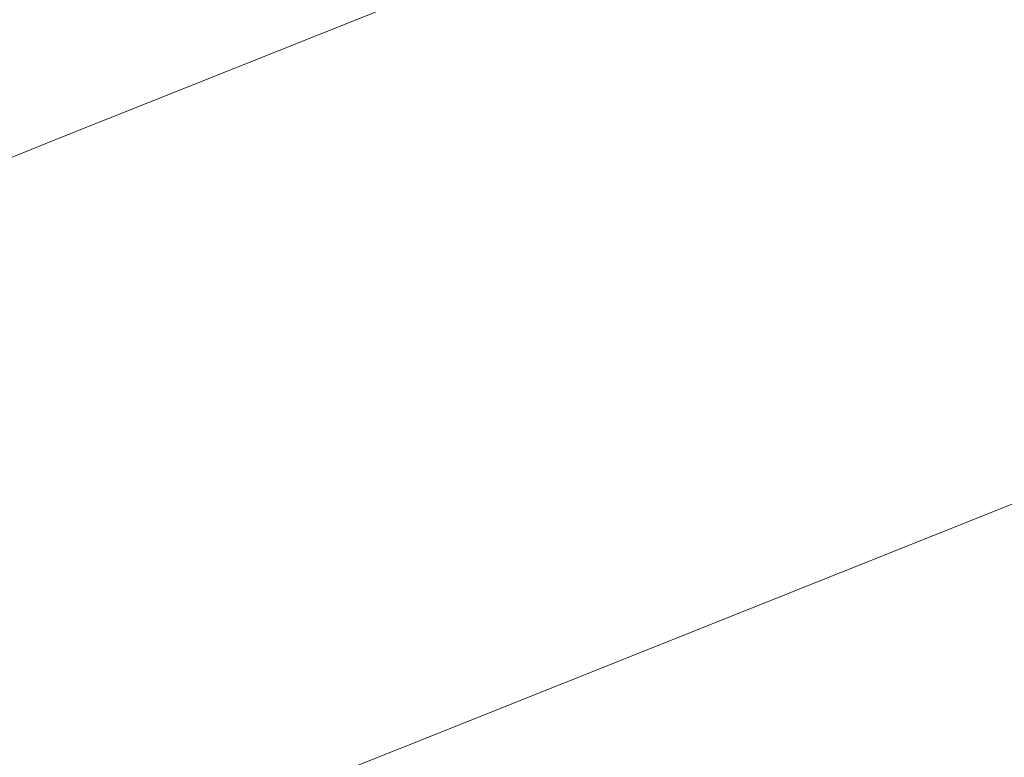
# Model space of a CAD drawing. Extents: x 1620613 to 1693141, y 557269 to 607790.
# Tile 91 of 256: x 1620780.66 to 1620782.1, y 607297.76 to 607298.84. Entities that reach past the tile are written whole.
import ezdxf

# ---------------------------------------------------------------- set-up
doc = ezdxf.new("R2010")
doc.units = 0
doc.header["$LTSCALE"] = 10
doc.header["$MEASUREMENT"] = 0
doc.linetypes.add('DGN Style 2', pattern=[7.346996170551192, 4.408197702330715, -2.938798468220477])
doc.linetypes.add('DGN Style 3', pattern=[10.28579463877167, 7.346996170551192, -2.938798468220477])
doc.layers.add('DT_X_Contour_Minor', color=136, linetype='DGN Style 3', lineweight=0)
doc.layers.add('SV_X_Top_of_Bank', color=97, linetype='DGN Style 2', lineweight=0)

# ---------------------------------------------------------------- blocks, each defined once
blk = doc.blocks.new('*U1004')
at = {"layer": 'DT_X_Contour_Minor', "transparency": 33554559, "flags": 128}
for points, elevation in [([(-26.4221577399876, 51.95833175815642), (-27.71982852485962, 51.03469212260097), (-27.97437398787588, 50.85364810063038), (-28.18186575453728, 50.70636159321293), (-28.34230382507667, 50.59283259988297), (-28.4556881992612, 50.51306112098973), (-28.69530826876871, 50.34534719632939), (-28.85981133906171, 50.20753661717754), (-29.17360549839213, 49.91989032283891), (-29.63669074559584, 49.48240831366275), (-30.24906708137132, 48.8950905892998), (-32.08112542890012, 47.12912903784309), (-32.72328845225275, 46.49489483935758), (-33.27573376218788, 45.91666340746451), (-33.73846135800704, 45.39443474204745), (-34.11147124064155, 44.92820884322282), (-34.98654064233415, 43.75961013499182), (-35.37127004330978, 43.30610329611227), (-35.86915619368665, 42.82203181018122), (-36.48019909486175, 42.30739567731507), (-37.20439874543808, 41.76219489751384), (-39.28647348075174, 40.2675732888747), (-39.98611710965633, 39.74158006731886), (-40.52349194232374, 39.28456660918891), (-40.89859798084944, 38.89653291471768), (-41.11143522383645, 38.57747898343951), (-41.46264281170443, 37.81864151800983), (-41.56407973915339, 37.53517833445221), (-41.60498482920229, 37.25391688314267), (-41.58535808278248, 36.97485716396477), (-41.50519949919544, 36.69799917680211), (-40.98988515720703, 35.41113261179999), (-41.36458870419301, 35.2114997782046), (-41.40116681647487, 35.18857666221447), (-41.35031391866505, 35.20536424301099), (-41.21203001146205, 35.26186252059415), (-40.98631509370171, 35.35807149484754), (-40.26783396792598, 35.66757635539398), (-40.02239461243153, 35.74966068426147), (-39.8249373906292, 35.76378502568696), (-39.6754623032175, 35.70994937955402), (-39.57396934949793, 35.58815374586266), (-39.36729765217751, 35.17275207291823), (-39.29846415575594, 35.03223562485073), (-39.24696743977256, 34.92223753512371), (-39.21280750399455, 34.84275780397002), (-39.19598434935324, 34.79379643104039), (-39.17423830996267, 34.70392391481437), (-39.19917079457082, 34.65937235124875), (-39.29027777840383, 34.59312204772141), (-39.44755926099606, 34.50517300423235), (-39.67101524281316, 34.39552522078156), (-40.35513052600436, 34.07419947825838), (-40.58325396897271, 33.96678022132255), (-40.75453783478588, 33.8855167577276), (-40.86898212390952, 33.83040908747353), (-40.92658683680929, 33.80145721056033), (-41.00441330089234, 33.7591265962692), (-41.04055930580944, 33.73462800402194), (-41.09062747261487, 33.69288018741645), (-41.15461780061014, 33.63388314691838), (-41.2325302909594, 33.55763688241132), (-41.45885981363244, 33.33131454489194), (-41.55081032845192, 33.24771939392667), (-41.65691473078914, 33.16667569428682), (-41.77717302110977, 33.08818344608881), (-41.91158519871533, 33.01224264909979), (-42.28888952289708, 32.81313579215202), (-42.41095057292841, 32.74687478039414), (-42.49415548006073, 32.69742188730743), (-42.53850424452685, 32.66477711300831), (-42.54399686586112, 32.64894045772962), (-42.50683566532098, 32.62912020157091), (-42.53423417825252, 32.60898901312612), (-42.64430061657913, 32.56346063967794), (-42.83703498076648, 32.49253508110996), (-43.11243727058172, 32.39621233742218), (-43.95706727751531, 32.10548877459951), (-44.25215094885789, 32.00285932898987), (-44.50392945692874, 31.91301366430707), (-44.71240280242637, 31.83595178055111), (-44.8775709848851, 31.77167367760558), (-45.26027925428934, 31.61731044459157), (-45.38764896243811, 31.56564027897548), (-45.48272688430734, 31.5264022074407), (-45.54551302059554, 31.49959622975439), (-45.5760073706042, 31.48522234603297), (-45.61426992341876, 31.46346811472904), (-45.66447487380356, 31.43806682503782), (-45.78639281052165, 31.37817862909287), (-45.98002373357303, 31.28380352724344), (-46.24536764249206, 31.15494151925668), (-47.04856871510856, 30.7653269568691), (-47.38836151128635, 30.6047740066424), (-47.80533909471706, 30.41532607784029), (-48.29950146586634, 30.19698317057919), (-48.87084862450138, 29.94974528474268), (-50.49735409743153, 29.25191761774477), (-51.13303793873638, 28.97905882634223), (-51.8202103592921, 28.68385320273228), (-52.55887135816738, 28.3663007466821), (-53.3490209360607, 28.02640145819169), (-55.52473791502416, 27.09020757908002), (-56.49371372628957, 26.66848666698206), (-57.76885342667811, 26.10546933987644), (-59.35015701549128, 25.40115559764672), (-61.23762449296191, 24.55554544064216), (-66.6790896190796, 22.11218980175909), (-68.57485017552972, 21.26142299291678), (-70.18103300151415, 20.54163929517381), (-71.49763809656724, 19.95283870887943), (-72.52466546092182, 19.49502123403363), (-74.8773014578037, 18.44881878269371), (-75.91999211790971, 17.98397094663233), (-77.28358709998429, 17.37407927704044), (-78.96808640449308, 16.61914377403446), (-80.97349003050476, 15.71916443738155), (-86.74910546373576, 13.12582776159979), (-88.72374219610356, 12.23877836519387), (-90.31594081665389, 11.52263268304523), (-91.52570132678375, 10.97739071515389), (-92.3530237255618, 10.60305246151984), (-94.04929930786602, 9.832688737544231), (-94.68466071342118, 9.54443124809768), (-95.31853824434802, 9.257431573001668), (-95.95093189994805, 8.971689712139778), (-96.58184168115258, 8.687205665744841), (-98.26228926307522, 7.930258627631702), (-98.89682115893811, 7.644555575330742), (-99.54008116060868, 7.355156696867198), (-100.1920692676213, 7.06206199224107), (-100.8527854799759, 6.765271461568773), (-102.6263328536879, 5.968902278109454), (-103.2449727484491, 5.690073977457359), (-103.7707319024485, 5.450865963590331), (-104.2036103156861, 5.251278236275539), (-104.5436079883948, 5.091310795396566), (-105.3264274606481, 4.717558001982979), (-105.6287788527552, 4.573821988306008), (-105.9487184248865, 4.422928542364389), (-106.2862461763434, 4.264877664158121), (-106.6413621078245, 4.099669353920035), (-107.6117888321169, 3.649570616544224), (-107.9746458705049, 3.481720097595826), (-108.3353969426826, 3.315742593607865), (-108.6940420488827, 3.151638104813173), (-109.0505811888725, 2.989406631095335), (-109.9985442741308, 2.55928672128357), (-110.3086120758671, 2.420033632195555), (-110.5278431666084, 2.324864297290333), (-110.6562375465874, 2.273778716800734), (-110.6937952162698, 2.266776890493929), (-110.6728333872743, 2.306883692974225), (-110.6862926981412, 2.310373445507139), (-110.7423920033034, 2.290762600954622), (-110.8411313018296, 2.24805115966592), (-110.9825105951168, 2.182239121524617), (-111.4163753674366, 1.975939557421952), (-111.5617474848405, 1.90787255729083), (-111.6724652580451, 1.858396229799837), (-111.7485286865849, 1.827510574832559), (-111.7899377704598, 1.815215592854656), (-111.8541562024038, 1.807216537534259), (-111.8952114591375, 1.794595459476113), (-111.9702134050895, 1.76273151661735), (-112.0791620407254, 1.71162470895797), (-112.2220573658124, 1.641275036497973), (-112.6483738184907, 1.428018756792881), (-112.8175543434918, 1.34328058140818), (-113.0053585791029, 1.249008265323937), (-113.2117865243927, 1.145201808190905), (-113.4368381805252, 1.031861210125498), (-114.0618075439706, 0.7169074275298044), (-114.2700324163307, 0.618599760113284), (-114.4259800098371, 0.5598920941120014), (-114.5296503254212, 0.5407844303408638), (-114.5810433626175, 0.5612767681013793), (-114.6483884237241, 0.6687230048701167), (-114.6723631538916, 0.7065127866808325), (-114.6937785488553, 0.7392974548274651), (-114.7126346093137, 0.7670770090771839), (-114.7289313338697, 0.7898514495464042), (-114.799010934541, 0.884453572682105), (-115.0863380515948, 0.9425401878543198), (-115.1710306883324, 0.9323459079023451), (-115.3019684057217, 0.8768688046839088), (-115.4791512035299, 0.7761088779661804), (-115.702579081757, 0.6300661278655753), (-116.3600468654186, 0.180241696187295), (-116.6101513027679, -0.01975269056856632), (-116.8673637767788, -0.2823675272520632), (-117.131684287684, -0.6076028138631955), (-117.4031128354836, -0.995458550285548), (-118.1363996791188, -2.11323444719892), (-118.4312717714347, -2.533009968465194), (-118.765922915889, -2.954004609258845), (-119.1403531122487, -3.376218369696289), (-119.5545623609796, -3.79965124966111), (-120.712159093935, -4.930431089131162), (-121.2576473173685, -5.398751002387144), (-122.025914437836, -5.955625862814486), (-123.0169604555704, -6.601055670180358), (-124.2307853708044, -7.33504042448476), (-127.7646903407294, -9.410406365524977), (-129.0504631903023, -10.16678530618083), (-130.2573530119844, -10.87939767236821), (-131.3853598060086, -11.54824346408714), (-132.4344835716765, -12.17332268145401), (-135.1269695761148, -13.78184516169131), (-136.0246570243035, -14.31878836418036), (-136.6983548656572, -14.72322611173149), (-137.1480630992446, -14.99515840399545), (-137.3737817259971, -15.13458524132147), (-137.677045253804, -15.32971620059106), (-137.9974270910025, -15.53586171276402), (-138.7311249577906, -16.00795002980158), (-139.8781388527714, -16.74598115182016), (-141.4384687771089, -17.74995507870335), (-146.1504366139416, -20.78180929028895), (-147.8899061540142, -21.88109677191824), (-149.5743388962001, -22.90506855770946), (-151.2037348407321, -23.85372464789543), (-152.7780939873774, -24.72706504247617), (-156.9030026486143, -26.95555183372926), (-158.2580997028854, -27.68774060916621), (-159.2297093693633, -28.21294184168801), (-159.8178316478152, -28.53115553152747), (-160.0224665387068, -28.64238167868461), (-160.0568430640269, -28.66300134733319), (-160.0893978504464, -28.68125328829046), (-160.1612798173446, -28.72054435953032), (-160.2724889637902, -28.78087456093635), (-160.4230252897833, -28.8622438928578), (-160.8768917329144, -29.10728095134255), (-161.2334875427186, -29.31818412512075), (-161.9628751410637, -29.7671158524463), (-163.0650545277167, -30.45407613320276), (-164.540025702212, -31.3790649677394), (-168.9703378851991, -34.16307326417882), (-170.4930653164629, -35.11789278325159), (-171.7385134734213, -35.89434511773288), (-172.7066823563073, -36.49243026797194), (-173.3975719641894, -36.91214823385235), (-174.8702385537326, -37.79357323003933), (-175.577311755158, -38.18167739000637), (-176.5940314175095, -38.68492112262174), (-177.9203975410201, -39.30330442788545), (-179.5564101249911, -40.0368273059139), (-184.331972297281, -42.14640774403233), (-185.9600141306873, -42.86267835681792), (-187.2624680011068, -43.4293048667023), (-188.2393339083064, -43.84628727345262), (-188.890611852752, -44.11362557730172), (-190.1932357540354, -44.62700225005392), (-190.8766222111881, -44.90431178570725), (-191.9498136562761, -45.35120788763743), (-193.4128100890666, -45.9676905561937), (-195.265611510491, -46.75375979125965), (-200.7261552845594, -49.0760598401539), (-202.5265453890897, -49.8416973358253), (-203.8323078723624, -50.39688478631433), (-204.6434427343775, -50.74162219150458), (-204.9599499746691, -50.87590955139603), (-205.1444657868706, -50.9534091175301), (-205.4094279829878, -51.06469744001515), (-206.0659277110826, -51.34043773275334), (-207.1139649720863, -51.78062999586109), (-208.5535397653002, -52.38527422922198), (-212.9144559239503, -54.21692814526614), (-214.4953707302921, -54.87517555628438), (-215.9674280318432, -55.47617735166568), (-217.3306278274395, -56.01993353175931), (-218.5849701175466, -56.50644409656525), (-221.7847395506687, -57.72747811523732), (-222.8509311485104, -58.13458622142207), (-223.6496788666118, -58.44013502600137), (-224.1809827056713, -58.64412452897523), (-224.4448426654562, -58.74655473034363), (-224.7918773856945, -58.88428953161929), (-225.0772514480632, -58.99538952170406), (-225.673097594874, -59.22538839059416), (-226.5794158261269, -59.57428613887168), (-227.796206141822, -60.04208276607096), (-231.4549430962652, -61.44807227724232), (-232.9376689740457, -62.02218422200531), (-234.6417938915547, -62.69002792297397), (-236.5673178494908, -63.4516033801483), (-238.7142408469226, -64.3069105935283), (-244.7345675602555, -66.71270550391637), (-246.739514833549, -67.51349833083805), (-248.2391116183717, -68.111530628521), (-249.2333579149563, -68.50680239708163), (-249.72225372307, -68.69931363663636), (-250.3521752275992, -68.94232956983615), (-250.7275681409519, -69.0684500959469), (-251.3813057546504, -69.26454972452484), (-252.313388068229, -69.53062845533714), (-253.523815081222, -69.86668628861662), (-257.1227467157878, -70.85614598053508), (-258.6074759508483, -71.22436795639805), (-260.3624649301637, -71.58693911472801), (-262.3877136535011, -71.94385945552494), (-264.6832221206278, -72.2951289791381), (-271.1649243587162, -73.22431328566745), (-272.2743608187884, -73.87685941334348), (-270.7413935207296, -75.13760956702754), (-266.5660224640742, -77.00656374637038), (-259.7482476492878, -79.48372195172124), (-238.0443097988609, -86.90041586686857), (-230.9031500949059, -89.32110521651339), (-225.7576243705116, -91.02065282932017), (-222.6077326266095, -91.99905870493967), (-221.453474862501, -92.2563228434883), (-221.0362994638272, -91.98083823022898), (-220.7937196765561, -91.94951449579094), (-220.3788618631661, -92.06215675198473), (-219.7917260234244, -92.31876499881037), (-219.0323121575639, -92.71933923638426), (-216.7775044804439, -93.9794918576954), (-215.9991035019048, -94.38683808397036), (-215.3550063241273, -94.66376229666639), (-214.8452129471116, -94.81026449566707), (-214.4697233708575, -94.82634468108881), (-213.0308142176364, -94.59706751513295), (-209.0644522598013, -93.2959824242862), (-208.0970566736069, -93.20292095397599), (-206.8947393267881, -93.48134443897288), (-205.4575002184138, -94.13125287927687), (-203.7853393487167, -95.15264627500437), (-199.0130146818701, -98.3716752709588), (-197.5992905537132, -99.25004037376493), (-196.9373616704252, -99.47086393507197), (-197.0272280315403, -99.03414595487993), (-197.8688896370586, -97.93988643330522), (-201.1157142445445, -94.14513898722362), (-202.1445991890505, -92.86694454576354), (-202.7961355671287, -91.87842180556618), (-203.0703233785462, -91.1795707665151), (-202.9671626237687, -90.77039142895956), (-201.6052657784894, -89.53678849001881), (-196.2946542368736, -87.53550001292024), (-195.1693159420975, -87.08935588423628), (-194.06927743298, -86.60861856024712), (-192.994538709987, -86.09328804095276), (-191.9450997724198, -85.54336432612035), (-189.1803289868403, -84.0307768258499), (-188.1064418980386, -83.47586562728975), (-186.9583587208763, -82.94557265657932), (-185.7360794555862, -82.43989791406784), (-184.4396041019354, -81.9588413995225), (-180.8834083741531, -80.70884833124), (-179.6824118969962, -80.28517202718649), (-178.7465692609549, -79.95163791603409), (-178.0758804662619, -79.70824599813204), (-177.6703455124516, -79.55499627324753), (-176.9424574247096, -79.26651993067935), (-176.675729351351, -79.16141957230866), (-176.4214611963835, -79.06247575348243), (-176.1796529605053, -78.96968847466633), (-175.9503046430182, -78.88305773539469), (-175.3553223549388, -78.6602511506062), (-174.762106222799, -78.4298333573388), (-173.4286945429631, -77.90568491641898), (-171.3550873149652, -77.08780582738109), (-168.5412845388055, -75.9761960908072), (-160.0508830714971, -72.6202625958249), (-157.2561313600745, -71.51578799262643), (-155.2396773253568, -70.71931430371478), (-154.001520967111, -70.2308415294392), (-153.5416622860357, -70.0503696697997), (-153.3531027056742, -69.97977926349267), (-153.2682810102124, -69.9421778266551), (-153.155235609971, -69.88231632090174), (-153.0139665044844, -69.800194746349), (-152.8444736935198, -69.69581310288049), (-152.3548612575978, -69.38778196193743), (-152.1645990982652, -69.27370018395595), (-151.9610219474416, -69.16247820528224), (-151.74412980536, -69.05411602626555), (-151.5139226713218, -68.94861364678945), (-150.8822836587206, -68.6710870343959), (-150.2915771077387, -68.4260573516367), (-148.9931867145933, -67.89911326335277), (-146.9871124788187, -67.09025476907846), (-144.2733544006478, -65.99948186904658), (-136.0930877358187, -62.71486826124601), (-133.3686395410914, -61.62607873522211), (-131.3304949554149, -60.82317036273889), (-129.9786539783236, -60.30614314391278), (-129.313116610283, -60.07499707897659), (-128.4534217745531, -59.83978244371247), (-128.1407040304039, -59.72982814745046), (-127.8473219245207, -59.57637623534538), (-127.573275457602, -59.3794267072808), (-127.3185646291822, -59.13897956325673), (-126.1750305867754, -57.91539845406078), (-125.6638016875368, -57.54778814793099), (-125.5201019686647, -57.45771540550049), (-125.3081009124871, -57.34504445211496), (-125.027798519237, -57.20977528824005), (-124.67919478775, -57.05190791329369), (-123.658516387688, -56.60079729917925), (-123.3162236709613, -56.45018668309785), (-123.0548543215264, -56.33668779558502), (-122.8744083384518, -56.26030063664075), (-122.774885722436, -56.22102520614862), (-122.6173899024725, -56.16577302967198), (-122.578404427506, -56.13100091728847), (-122.5795698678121, -56.06812371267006), (-122.6208862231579, -55.97714141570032), (-122.702353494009, -55.85805402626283), (-123.176219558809, -55.23673432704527), (-123.2689925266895, -55.26020671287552), (-123.27880088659, -55.26118479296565), (-123.2684661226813, -55.25405943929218), (-123.2379882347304, -55.2388306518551), (-123.1873672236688, -55.21549843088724), (-123.0255203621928, -55.14247459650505), (-122.9375661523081, -55.10604744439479), (-122.7950886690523, -55.05153386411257), (-122.5980879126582, -54.97893385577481), (-122.3465638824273, -54.88824741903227), (-121.6031354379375, -54.62230168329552), (-121.3172286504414, -54.51236278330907), (-121.0170796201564, -54.38200538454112), (-120.7026883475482, -54.2312294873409), (-120.3740548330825, -54.06003509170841), (-119.4787091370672, -53.57629203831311), (-119.1806481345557, -53.41567858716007), (-118.9579743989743, -53.29664552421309), (-118.8106879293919, -53.2191928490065), (-118.7387887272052, -53.18332056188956), (-118.6475738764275, -53.14310164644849), (-118.5940182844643, -53.11962995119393), (-118.5017626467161, -53.07937905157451), (-118.370806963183, -53.02234894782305), (-118.2011512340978, -52.94853963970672), (-117.697135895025, -52.72934254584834), (-117.5315163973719, -52.65704004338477), (-117.4126694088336, -52.60453035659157), (-117.3405949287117, -52.57181348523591), (-117.3152929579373, -52.5588894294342), (-117.3101843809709, -52.55081570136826), (-117.2631252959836, -52.52895948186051), (-117.1257794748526, -52.46944611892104), (-116.8981469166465, -52.37227561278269), (-116.5802276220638, -52.23744796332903), (-115.6120605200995, -51.82769804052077), (-115.2194286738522, -51.65870471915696), (-114.7676584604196, -51.45903719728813), (-114.2567498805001, -51.22869547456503), (-113.6867029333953, -50.96767955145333), (-112.0877265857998, -50.23073815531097), (-111.4670962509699, -49.94613143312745), (-110.8044375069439, -49.64501731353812), (-110.0997503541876, -49.32739579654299), (-109.3530347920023, -48.99326688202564), (-107.3057554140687, -48.08024658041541), (-106.5441058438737, -47.74109617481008), (-105.794616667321, -47.40841018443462), (-105.0572878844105, -47.08218860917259), (-104.3321194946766, -46.76243144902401), (-102.4145509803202, -45.91836490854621), (-101.5012583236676, -45.51471419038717), (-100.1995567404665, -44.93681194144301), (-98.50944623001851, -44.18465816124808), (-96.43092679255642, -43.25825285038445), (-90.37032972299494, -40.55550331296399), (-88.25751306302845, -39.61251305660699), (-86.46451088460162, -38.81060444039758), (-84.9913231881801, -38.14977746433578), (-83.8379499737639, -37.63003212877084), (-81.18870737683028, -36.43215342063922), (-80.25277914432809, -36.00904832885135), (-79.43192639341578, -35.63814208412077), (-78.72614912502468, -35.31943468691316), (-78.13544733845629, -35.05292613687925), (-76.71367655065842, -34.4118351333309), (-75.96444420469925, -34.0753918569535), (-74.78307525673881, -33.54688028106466), (-73.16956970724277, -32.82630040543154), (-71.1239275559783, -31.91365223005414), (-65.0926996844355, -29.22383269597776), (-63.05558418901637, -28.31482348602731), (-61.46765860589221, -27.60516050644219), (-60.32892293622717, -27.09484375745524), (-59.63937717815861, -26.78387323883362), (-58.39950837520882, -26.22041349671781), (-57.97896558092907, -26.02894983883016), (-57.64723880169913, -25.8771536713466), (-57.40432803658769, -25.7650249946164), (-57.25023328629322, -25.69256380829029), (-56.95773530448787, -25.55222396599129), (-56.81331861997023, -25.48196517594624), (-56.59944205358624, -25.37644368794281), (-56.31610560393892, -25.23565950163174), (-55.96330927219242, -25.05961261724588), (-54.92990587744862, -24.54313732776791), (-54.55293985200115, -24.35628810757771), (-54.19709432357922, -24.18309691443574), (-53.86236929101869, -24.02356374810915), (-53.54876475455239, -23.87768860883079), (-52.74064665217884, -23.50689893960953), (-52.47525161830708, -23.38610528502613), (-52.28515509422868, -23.30181657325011), (-52.17035707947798, -23.25403280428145), (-52.13085757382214, -23.24275397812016), (-52.12592357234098, -23.26135036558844), (-52.10117963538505, -23.25621700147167), (-52.03064832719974, -23.22686961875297), (-51.91432964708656, -23.17330821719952), (-51.75222359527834, -23.09553279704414), (-51.25889096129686, -22.85584631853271), (-51.05811752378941, -22.75836918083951), (-50.82579668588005, -22.64570262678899), (-50.56192844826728, -22.51784665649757), (-50.2665128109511, -22.37480126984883), (-49.43667457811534, -21.97309435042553), (-49.17018562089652, -21.84487856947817), (-48.99309742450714, -21.7615114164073), (-48.90540998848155, -21.72299289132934), (-48.90712331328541, -21.72932299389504), (-49.03089319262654, -21.80600143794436), (-49.05063169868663, -21.82155339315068), (-49.01701980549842, -21.81070042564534), (-48.93005751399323, -21.77344253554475), (-48.7897448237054, -21.70977972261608), (-48.34444378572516, -21.50480565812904), (-48.17551681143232, -21.45221952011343), (-48.00271166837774, -21.44819165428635), (-47.82602835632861, -21.49272206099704), (-47.64546687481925, -21.58581074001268), (-46.7937975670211, -22.13352721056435), (-42.2364000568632, -18.93331495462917), (-41.3104534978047, -18.22286632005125), (-40.48578418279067, -17.46303995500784), (-39.76239211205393, -16.65383585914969), (-39.140277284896, -15.79525403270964), (-37.61634073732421, -13.43986552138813), (-37.04584322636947, -12.63717082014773), (-36.47730310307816, -11.99562810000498), (-35.91072036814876, -11.51523736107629), (-35.34609502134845, -11.19599860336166), (-33.84303728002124, -10.55956455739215), (-33.33886044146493, -10.34608286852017), (-32.95362323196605, -10.18296333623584), (-32.68732565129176, -10.07020596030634), (-32.53996769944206, -10.00781074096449), (-32.30559933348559, -9.908573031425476), (-31.90467404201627, -9.634235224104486), (-30.87767444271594, -8.885650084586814), (-29.22460053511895, -7.662817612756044), (-26.9454523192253, -5.96573780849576), (-20.03295799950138, -0.8078618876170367), (-17.72287080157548, 0.9096714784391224), (-15.97697994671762, 2.193864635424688), (-14.79528543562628, 3.044717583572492), (-14.17778726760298, 3.462230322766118), (-13.28338727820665, 3.997810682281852), (-12.96057946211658, 4.195819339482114), (-12.66295600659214, 4.388160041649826), (-12.39051691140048, 4.574832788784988), (-12.14326217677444, 4.75583758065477), (-11.51749536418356, 5.230959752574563), (-11.00479138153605, 5.565659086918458), (-9.93600454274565, 6.213415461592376), (-8.311134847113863, 7.174228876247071), (-6.130182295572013, 8.448099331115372), (0.4271349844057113, 12.26249659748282), (2.594258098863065, 13.52337980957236), (4.177639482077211, 14.44523149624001), (5.177279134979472, 15.02805165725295), (5.593177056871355, 15.27184029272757), (5.923915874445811, 15.46990128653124), (6.12780222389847, 15.59505155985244), (6.49140715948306, 15.82195663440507), (7.014730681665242, 16.15061651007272), (7.697772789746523, 16.58103118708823), (11.25797932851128, 18.82706088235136), (20.18971190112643, 20.77616461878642), (21.90178052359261, 21.057118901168), (23.21010100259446, 21.06465157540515), (24.11467333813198, 20.7987626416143), (24.61549753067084, 20.25945209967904), (26.01059809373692, 17.10468581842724)], 2.200041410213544), ([(-28.66335585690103, 51.7220972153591), (-29.30004596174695, 51.26892201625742), (-29.42493632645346, 51.18009445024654), (-29.52674023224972, 51.10782969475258), (-29.60545768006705, 51.05212774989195), (-29.66108866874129, 51.01298861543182), (-29.77865602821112, 50.93070133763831), (-29.85936793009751, 50.86308585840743), (-30.01332811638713, 50.72195487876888), (-30.24053658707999, 50.50730839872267), (-30.54099334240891, 50.21914641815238), (-31.4398757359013, 49.35269380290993), (-31.75494705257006, 49.04151269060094), (-32.02599920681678, 48.7578088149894), (-32.25303219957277, 48.50158217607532), (-32.43604603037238, 48.27283277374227), (-32.86539069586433, 47.69947068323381), (-33.16645912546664, 47.39634373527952), (-33.74765591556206, 46.91698445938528), (-34.60898106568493, 46.26139285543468), (-35.75043457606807, 45.42956892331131), (-39.16781508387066, 42.9763953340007), (-40.31616411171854, 42.11306466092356), (-41.19817581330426, 41.36295283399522), (-41.81385018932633, 40.72605985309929), (-42.16318723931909, 40.20238571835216), (-42.73963627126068, 38.95687982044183), (-42.90612817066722, 38.49162199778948), (-42.97326709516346, 38.02997795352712), (-42.94105304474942, 37.57194768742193), (-42.8094860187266, 37.1175311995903), (-41.96368295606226, 35.00535307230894), (-42.23085186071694, 34.86301205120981), (-42.26887846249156, 34.84078360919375), (-42.26845730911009, 34.83510157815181), (-42.22958840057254, 34.84596595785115), (-42.15227173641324, 34.87337674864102), (-41.70174920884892, 35.03990206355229), (-41.55750328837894, 34.74459908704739), (-41.52192420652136, 34.67397008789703), (-41.47700664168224, 34.58864150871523), (-41.4227505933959, 34.48861334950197), (-41.35915606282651, 34.37388561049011), (-41.04059179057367, 33.80419047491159), (-41.33739384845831, 33.50739783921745), (-41.41715527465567, 33.43902560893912), (-41.52923867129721, 33.36110576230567), (-41.67364403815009, 33.27363829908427), (-41.85037137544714, 33.17662321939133), (-42.36474023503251, 32.90518618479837), (-42.53114278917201, 32.8148543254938), (-42.64457380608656, 32.7474365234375), (-42.70503328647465, 32.70293277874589), (-42.71252122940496, 32.68134309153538), (-42.66186036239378, 32.65432266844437), (-42.67755569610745, 32.63433251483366), (-42.7626373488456, 32.59462737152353), (-42.91710532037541, 32.53520723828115), (-43.14095960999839, 32.45607211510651), (-43.83041947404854, 32.2187584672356), (-44.07882419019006, 32.13194548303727), (-44.30694344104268, 32.04949176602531), (-44.51477722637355, 31.9713973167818), (-44.70232554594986, 31.8976621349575), (-45.17540711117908, 31.70684733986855), (-45.33285409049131, 31.64297570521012), (-45.4503838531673, 31.59447189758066), (-45.52799640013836, 31.56133591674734), (-45.56569173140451, 31.54356776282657), (-45.61298965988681, 31.5166764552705), (-45.67505008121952, 31.48527686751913), (-45.82575790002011, 31.41124658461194), (-46.06511311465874, 31.29458560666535), (-46.39311572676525, 31.1352939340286), (-47.38598588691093, 30.65367521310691), (-47.77893061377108, 30.46683042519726), (-48.21311217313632, 30.26751010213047), (-48.68853056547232, 30.05571424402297), (-49.20518579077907, 29.83144285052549), (-50.63791550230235, 29.21675175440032), (-51.19786635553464, 28.97640033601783), (-51.80317163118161, 28.71636440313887), (-52.45383132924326, 28.4366439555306), (-53.14984545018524, 28.13723899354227), (-55.06635566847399, 27.31257974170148), (-55.97075848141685, 26.91826044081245), (-57.24658425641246, 26.35379697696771), (-58.89383299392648, 25.61918935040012), (-60.91250469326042, 24.71443756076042), (-66.79085984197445, 22.07490723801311), (-68.81696076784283, 21.16555793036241), (-70.48649718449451, 20.41715774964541), (-71.79946909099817, 19.8297066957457), (-72.75587648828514, 19.40320476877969), (-74.83087686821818, 18.4804651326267), (-75.80085483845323, 18.04787272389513), (-77.15453846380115, 17.44215022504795), (-78.89192774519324, 16.66329763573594), (-81.01302268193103, 15.71131495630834), (-87.18088338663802, 12.94185435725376), (-89.27493008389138, 12.00123585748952), (-90.93117464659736, 11.25647580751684), (-92.14961707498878, 10.70757420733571), (-92.93025736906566, 10.35453105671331), (-94.42822864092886, 9.674227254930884), (-94.98931266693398, 9.419668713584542), (-95.5490862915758, 9.16622094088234), (-96.10754951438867, 8.913883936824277), (-96.66470233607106, 8.662657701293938), (-98.14869599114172, 7.994202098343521), (-98.72580298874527, 7.734375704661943), (-99.34412873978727, 7.456238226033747), (-100.0036732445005, 7.159789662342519), (-100.7044365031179, 6.845030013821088), (-102.6280968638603, 5.981256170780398), (-103.2917161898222, 5.682352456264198), (-103.8398288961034, 5.433471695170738), (-104.2724349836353, 5.234613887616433), (-104.5895344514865, 5.085779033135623), (-105.281124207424, 4.755583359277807), (-105.5584339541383, 4.62387002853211), (-105.871670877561, 4.476376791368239), (-106.2208349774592, 4.313103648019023), (-106.6059262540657, 4.134050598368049), (-107.6807392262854, 3.635535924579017), (-108.0726961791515, 3.454136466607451), (-108.4424573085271, 3.283824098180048), (-108.7900226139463, 3.124598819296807), (-109.1153920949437, 2.976460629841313), (-109.9534496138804, 2.596208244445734), (-110.2272938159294, 2.473625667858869), (-110.4202832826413, 2.391067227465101), (-110.5324180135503, 2.348532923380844), (-110.5636980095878, 2.346022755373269), (-110.5393050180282, 2.392694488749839), (-110.5549674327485, 2.396755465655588), (-110.6202494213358, 2.37393459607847), (-110.7351509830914, 2.324231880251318), (-110.8996721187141, 2.247647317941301), (-111.4045545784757, 2.007579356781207), (-111.5737221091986, 1.9283707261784), (-111.7025628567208, 1.870795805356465), (-111.7910768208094, 1.834854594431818), (-111.8392640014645, 1.820547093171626), (-111.9139941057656, 1.811238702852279), (-111.961769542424, 1.796551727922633), (-112.049048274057, 1.759472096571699), (-112.1758303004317, 1.699999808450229), (-112.342115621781, 1.618134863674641), (-112.8382142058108, 1.369971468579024), (-113.0243978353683, 1.276749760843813), (-113.2108747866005, 1.183207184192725), (-113.3976450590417, 1.089343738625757), (-113.5847086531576, 0.9951594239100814), (-114.0839359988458, 0.7435734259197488), (-114.2528334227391, 0.6691401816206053), (-114.3851051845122, 0.6345299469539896), (-114.4807512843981, 0.6397427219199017), (-114.539771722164, 0.6847785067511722), (-114.6483253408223, 0.8579712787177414), (-114.6869702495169, 0.918884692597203), (-114.7214897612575, 0.9717303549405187), (-114.7518838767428, 1.016508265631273), (-114.7781525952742, 1.053218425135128), (-114.8911140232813, 1.205707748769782), (-115.3542570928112, 1.299337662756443), (-115.490773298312, 1.282905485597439), (-115.7018320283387, 1.193481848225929), (-115.9874332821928, 1.031066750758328), (-116.3475770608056, 0.7956601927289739), (-117.4073505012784, 0.07058742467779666), (-117.7788057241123, -0.2034798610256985), (-118.0983413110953, -0.4818771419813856), (-118.3659572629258, -0.7646044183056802), (-118.5816535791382, -1.051661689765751), (-119.0876175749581, -1.822921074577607), (-119.2910777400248, -2.112563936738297), (-119.5219852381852, -2.403047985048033), (-119.7803400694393, -2.6943732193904), (-120.0661422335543, -2.986539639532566), (-120.8648777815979, -3.766771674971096), (-121.3225887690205, -4.137671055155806), (-122.0966700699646, -4.665195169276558), (-123.1871216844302, -5.349344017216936), (-124.5939436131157, -6.190117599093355), (-128.767295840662, -8.641013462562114), (-130.2369261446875, -9.505103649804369), (-131.5158028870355, -10.25920231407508), (-132.6039260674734, -10.90330945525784), (-133.501295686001, -11.43742507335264), (-135.6399432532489, -12.71507802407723), (-136.3582963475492, -13.14499497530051), (-136.909369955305, -13.47650611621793), (-137.2931640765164, -13.70961144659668), (-137.5096787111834, -13.84431096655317), (-137.8640117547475, -14.07230193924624), (-138.2383458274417, -14.31316231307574), (-139.0955982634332, -14.86475020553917), (-140.4357690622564, -15.72706561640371), (-142.2588582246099, -16.90010854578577), (-147.7643204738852, -20.44252638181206), (-149.7222287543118, -21.68669164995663), (-151.4668569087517, -22.7623740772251), (-152.9982049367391, -23.66957366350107), (-154.3162728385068, -24.40829040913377), (-157.5467470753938, -26.15355794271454), (-158.6090805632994, -26.72762390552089), (-159.3732253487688, -27.14087114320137), (-159.8391814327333, -27.39329965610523), (-160.0069488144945, -27.48490944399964), (-160.05674356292, -27.51477724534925), (-160.0897382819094, -27.53356989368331), (-160.1513763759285, -27.56754698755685), (-160.2416578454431, -27.6167085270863), (-160.3605826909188, -27.68105451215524), (-160.7159067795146, -27.87288973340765), (-160.9950793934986, -28.03800213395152), (-161.5661041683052, -28.38946291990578), (-162.4289811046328, -28.92727209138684), (-163.5837102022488, -29.65142964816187), (-167.0521240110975, -31.83098098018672), (-168.3330390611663, -32.63164036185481), (-169.5744738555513, -33.39895500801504), (-170.7764283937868, -34.13292491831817), (-171.9389026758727, -34.83355009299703), (-174.9861937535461, -36.65742424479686), (-176.1557057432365, -37.33081155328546), (-177.3787734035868, -37.98306786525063), (-178.6553967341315, -38.61419318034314), (-179.9855757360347, -39.22418749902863), (-183.604127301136, -40.82266435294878), (-184.953786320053, -41.41113715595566), (-186.2888497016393, -41.97769792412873), (-187.6093174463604, -42.52234665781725), (-188.9151895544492, -43.04508335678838), (-192.378054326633, -44.40983184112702), (-193.6907164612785, -44.93266471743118), (-195.0315542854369, -45.47760198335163), (-196.4005677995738, -46.04464363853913), (-197.7977570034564, -46.6337896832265), (-201.5611624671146, -48.23431832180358), (-202.8068933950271, -48.76405462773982), (-203.7215320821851, -49.15286706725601), (-204.3050785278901, -49.4007556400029), (-204.557532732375, -49.50772034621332), (-204.7892876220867, -49.60506107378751), (-205.122084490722, -49.7448410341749), (-205.9466589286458, -50.09117536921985), (-207.2630109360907, -50.64406407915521), (-209.0711405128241, -51.40350716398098), (-214.5485228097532, -53.70409455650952), (-216.4640158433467, -54.50409027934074), (-218.1024582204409, -55.17863690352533), (-219.4638499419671, -55.72773442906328), (-220.5481910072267, -56.15138285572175), (-223.0703663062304, -57.11384652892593), (-223.9168219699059, -57.43714301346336), (-224.5645574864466, -57.68518471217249), (-225.0135728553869, -57.85797162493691), (-225.2638680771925, -57.95550375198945), (-225.6663618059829, -58.11524970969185), (-225.9325421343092, -58.21920330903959), (-226.429212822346, -58.41125463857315), (-227.1563738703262, -58.69140369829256), (-228.1140252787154, -59.05965048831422), (-230.9750828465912, -60.15910556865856), (-232.2341146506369, -60.64783893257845), (-233.8654168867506, -61.28944771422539), (-235.8689895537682, -62.08393191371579), (-238.244832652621, -63.03129153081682), (-245.0767748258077, -65.76141773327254), (-247.3358571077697, -66.66393429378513), (-248.9891473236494, -67.32388932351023), (-250.0366454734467, -67.74128282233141), (-250.4783515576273, -67.9161147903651), (-250.8485116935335, -68.05891799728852), (-251.1604747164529, -68.15815091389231), (-251.8187436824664, -68.34874725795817), (-252.8233185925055, -68.63070702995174), (-254.1741994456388, -69.00403022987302), (-258.2382896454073, -70.1213766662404), (-259.91491875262, -70.53719098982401), (-261.8967384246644, -70.9466241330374), (-264.1837486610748, -71.34967609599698), (-266.7759494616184, -71.74634687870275), (-274.0954056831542, -72.79562739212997), (-275.3482357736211, -73.53251449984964), (-273.6171338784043, -74.9562154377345), (-268.9020999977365, -77.06673020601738), (-261.203134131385, -79.86405880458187), (-236.6939825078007, -88.23935350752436), (-228.6428515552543, -90.981510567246), (-222.8713224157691, -92.92651071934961), (-219.3793950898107, -94.07435396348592), (-218.1670695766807, -94.42504030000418), (-217.9736706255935, -94.29732798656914), (-217.8612127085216, -94.28280657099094), (-217.6688881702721, -94.33502655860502), (-217.3966970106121, -94.45398794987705), (-217.0446392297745, -94.63969074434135), (-215.9993296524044, -95.22388673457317), (-215.6384696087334, -95.41272896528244), (-215.3398716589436, -95.54110866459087), (-215.1035358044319, -95.60902583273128), (-214.9294620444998, -95.61648046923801), (-214.2623960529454, -95.51018953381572), (-212.4236245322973, -94.90701760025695), (-211.3693692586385, -95.27248518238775), (-208.9946483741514, -96.62739018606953), (-205.2994618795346, -98.9717326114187), (-200.2838097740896, -102.305512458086), (-185.1481166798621, -112.5148419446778), (-180.6644119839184, -115.3006257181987), (-178.5650677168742, -116.0009799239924), (-178.8500838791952, -114.6159045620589), (-181.5194604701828, -111.1453996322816), (-191.8169452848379, -99.1101470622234), (-195.1750249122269, -95.14225500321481), (-197.5261501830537, -92.26501825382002), (-198.8703210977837, -90.47843681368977), (-199.2075376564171, -89.7825106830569), (-198.4316547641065, -89.0797177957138), (-195.4061593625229, -87.93956867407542), (-194.7024538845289, -87.65115346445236), (-193.8879783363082, -87.27454317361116), (-192.9627327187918, -86.8097378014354), (-191.9267170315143, -86.25673734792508), (-189.0163151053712, -84.6644760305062), (-187.885862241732, -84.08033551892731), (-186.6773050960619, -83.52210997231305), (-185.3906436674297, -82.98979939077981), (-184.0258779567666, -82.48340377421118), (-180.2823636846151, -81.167568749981), (-179.0181060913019, -80.7215757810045), (-178.0329690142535, -80.37047314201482), (-177.3269524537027, -80.11426083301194), (-176.9000564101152, -79.95293885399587), (-176.1338276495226, -79.64926735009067), (-175.8762315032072, -79.54731187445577), (-175.6781146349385, -79.46919907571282), (-175.5394770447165, -79.4149289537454), (-175.4603187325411, -79.3845015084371), (-175.3285356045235, -79.33515189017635), (-174.8662217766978, -79.15331559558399), (-173.5781176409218, -78.64481892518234), (-171.4642231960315, -77.80966187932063), (-168.5245384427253, -76.64784445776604), (-159.584325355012, -73.11411749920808), (-156.6458573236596, -71.9527562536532), (-154.5356130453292, -71.11896773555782), (-153.2535925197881, -70.61275194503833), (-152.7997957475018, -70.43410888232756), (-152.6939693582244, -70.39449101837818), (-152.6463643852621, -70.37338774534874), (-152.5829192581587, -70.33979132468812), (-152.503633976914, -70.2937017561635), (-152.408508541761, -70.23511903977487), (-152.1337205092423, -70.06224093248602), (-152.0269385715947, -69.99821415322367), (-151.9126837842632, -69.93579239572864), (-151.7909561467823, -69.87497566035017), (-151.6617556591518, -69.81576394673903), (-151.307257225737, -69.6600060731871), (-150.7865892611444, -69.44654054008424), (-149.4904591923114, -68.92296234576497), (-147.4188670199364, -68.08927149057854), (-144.5718127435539, -66.94546797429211), (-135.9457185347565, -63.48184171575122), (-133.0872926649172, -62.33768157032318), (-130.9815857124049, -61.50292082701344), (-129.6285976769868, -60.97755948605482), (-129.0283285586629, -60.76159754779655), (-128.4312361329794, -60.59823158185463), (-128.1976767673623, -60.5043540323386), (-127.9448179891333, -60.34524585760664), (-127.6726597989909, -60.12090705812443), (-127.3812021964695, -59.83133763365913), (-125.9760347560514, -58.32780886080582), (-125.8161657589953, -58.21285156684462), (-125.7512496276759, -58.17585428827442), (-125.6250165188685, -58.1141298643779), (-125.4374664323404, -58.02767829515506), (-125.1885993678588, -57.91649958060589), (-124.4431978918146, -57.58705348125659), (-124.1611560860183, -57.4587819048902), (-123.8740817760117, -57.32105175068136), (-123.5819749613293, -57.17386301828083), (-123.2848356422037, -57.01721570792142), (-122.485754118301, -56.5868781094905), (-122.2091005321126, -56.43948820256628), (-121.978450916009, -56.32007168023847), (-121.7938052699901, -56.2286285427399), (-121.6551635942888, -56.16515879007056), (-121.1155117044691, -55.93423784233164), (-120.8633052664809, -55.59544713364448), (-120.8215244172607, -55.51844386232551), (-120.8042703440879, -55.43263006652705), (-120.8115430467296, -55.33800574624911), (-120.843342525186, -55.23457090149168), (-120.9608435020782, -54.94699728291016), (-121.000999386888, -54.84809745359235), (-121.0333413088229, -54.767078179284), (-121.0578692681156, -54.70393946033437), (-121.0745832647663, -54.65868129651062), (-121.134349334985, -54.48919782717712), (-120.8391535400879, -54.3255671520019), (-120.7496332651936, -54.27642424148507), (-120.6075849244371, -54.19912294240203), (-120.4130085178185, -54.09366325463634), (-120.165904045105, -53.96004517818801), (-119.4369213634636, -53.56618578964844), (-119.1930260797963, -53.43487928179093), (-119.0080772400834, -53.33635429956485), (-118.8820748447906, -53.2706108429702), (-118.8150188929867, -53.23764891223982), (-118.7147982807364, -53.19345913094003), (-118.6559550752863, -53.16767004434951), (-118.5545909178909, -53.12344512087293), (-118.4107058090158, -53.06078436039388), (-118.2242997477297, -52.97968776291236), (-117.6705223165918, -52.73884905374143), (-117.4885509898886, -52.65940803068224), (-117.3579700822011, -52.60171399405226), (-117.278779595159, -52.56576694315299), (-117.2509795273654, -52.55156687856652), (-117.2453665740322, -52.54269602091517), (-117.2033268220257, -52.52277257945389), (-117.0814172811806, -52.4696553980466), (-116.879637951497, -52.38334447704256), (-116.597988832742, -52.26383981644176), (-115.7404314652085, -51.90090240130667), (-115.3795960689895, -51.74519667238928), (-114.9402579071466, -51.55028254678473), (-114.4224169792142, -51.316160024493), (-113.8260732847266, -51.04282910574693), (-112.1311530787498, -50.26166879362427), (-111.4732828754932, -49.95998472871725), (-110.7708624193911, -49.64080276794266), (-110.0238917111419, -49.30412291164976), (-109.2323707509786, -48.94994515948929), (-107.0622478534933, -47.98214062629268), (-106.2708308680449, -47.62965386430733), (-105.524172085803, -47.29804697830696), (-104.8222715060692, -46.98731996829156), (-104.1651291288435, -46.6974728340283), (-102.4724270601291, -45.95238697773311), (-101.6161663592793, -45.57374351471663), (-100.3169108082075, -44.99662751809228), (-98.57466040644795, -44.22103898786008), (-96.38941515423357, -43.2469779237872), (-89.97143468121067, -40.38485170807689), (-87.75575667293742, -39.39607936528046), (-85.9222080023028, -38.57635699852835), (-84.47078867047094, -37.92568460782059), (-83.4014986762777, -37.44406219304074), (-81.05956447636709, -36.38513572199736), (-80.23220259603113, -36.01111022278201), (-79.50656760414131, -35.68322857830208), (-78.88265950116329, -35.40149078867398), (-78.36047828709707, -35.16589685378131), (-77.10363090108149, -34.59917150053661), (-76.39172531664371, -34.27964198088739), (-75.1986441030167, -33.74609743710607), (-73.52438726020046, -32.99853786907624), (-71.36895478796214, -32.03696327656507), (-64.97956735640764, -29.18741099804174), (-62.83160034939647, -28.22902048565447), (-61.17973990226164, -27.49101315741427), (-60.02398601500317, -26.97338901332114), (-59.36433868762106, -26.67614805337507), (-58.26675456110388, -26.17734973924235), (-57.89447235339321, -26.00785803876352), (-57.60081382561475, -25.87348167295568), (-57.38577897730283, -25.77422064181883), (-57.24936780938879, -25.71007494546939), (-56.99043626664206, -25.58584020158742), (-56.85282068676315, -25.51876037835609), (-56.63417260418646, -25.41069696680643), (-56.33449201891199, -25.26164996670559), (-55.95377893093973, -25.07161937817), (-54.8305006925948, -24.51022635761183), (-54.42835901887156, -24.31061814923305), (-54.06439267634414, -24.13283828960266), (-53.73860166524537, -23.97688677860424), (-53.45098598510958, -23.84276361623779), (-52.73491127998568, -23.51420631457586), (-52.49968865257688, -23.40738071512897), (-52.33107679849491, -23.33332189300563), (-52.22907571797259, -23.2920298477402), (-52.19368541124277, -23.28350457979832), (-52.1881256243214, -23.30445956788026), (-52.1602433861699, -23.29867513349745), (-52.08076651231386, -23.26560558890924), (-51.94969500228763, -23.20525093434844), (-51.76702885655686, -23.11761116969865), (-51.21112628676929, -22.84752498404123), (-50.9964290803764, -22.74327124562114), (-50.76926438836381, -22.63307466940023), (-50.52963221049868, -22.5169352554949), (-50.27753254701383, -22.39485300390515), (-49.58864346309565, -22.06137654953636), (-49.37009269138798, -21.95659541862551), (-49.23110718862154, -21.89235936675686), (-49.17168695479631, -21.86866839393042), (-49.19183198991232, -21.88552250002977), (-49.35163910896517, -21.98452688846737), (-49.3771247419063, -22.00460700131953), (-49.33372630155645, -21.99059404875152), (-49.22144378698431, -21.94248803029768), (-49.04027719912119, -21.86028894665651), (-48.46532086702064, -21.59563396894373), (-48.25667408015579, -21.52164932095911), (-48.06195096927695, -21.49818661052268), (-47.88115153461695, -21.5252458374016), (-47.71427577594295, -21.6028270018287), (-47.28783865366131, -21.87707269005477), (-47.14352265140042, -21.97119530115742), (-47.03040248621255, -22.04787886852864), (-46.94847815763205, -22.10712339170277), (-46.89774966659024, -22.14892887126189), (-46.80406813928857, -22.23715809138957), (-46.77389289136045, -22.26847884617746), (-46.75362829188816, -22.29626919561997), (-46.74327434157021, -22.32052913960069), (-46.7428310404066, -22.34125867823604), (-46.76388714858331, -22.42975891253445), (-46.48259858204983, -22.47773711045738), (-46.3857663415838, -22.45273684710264), (-46.21582186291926, -22.35717397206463), (-45.97276514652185, -22.19104848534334), (-45.65659619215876, -21.95436038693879), (-44.71599599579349, -21.22910864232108), (-44.29573215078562, -20.9127490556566), (-43.74039076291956, -20.50760910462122), (-43.04997183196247, -20.01368878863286), (-42.22447535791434, -19.43098810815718), (-39.84304803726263, -17.75874580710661), (-39.00926831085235, -17.12909249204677), (-38.29399962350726, -16.49431427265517), (-37.6972419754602, -15.85441114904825), (-37.21899536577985, -15.20938312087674), (-36.10168579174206, -13.48247517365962), (-35.68341225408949, -12.89396085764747), (-35.26657382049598, -12.42359887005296), (-34.85117049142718, -12.07138921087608), (-34.4372022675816, -11.83733188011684), (-33.33520047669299, -11.37071543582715), (-32.96555148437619, -11.21419636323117), (-32.68310585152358, -11.09460147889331), (-32.48786357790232, -11.01193078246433), (-32.37982466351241, -10.96618427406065), (-32.20799203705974, -10.89342583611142), (-31.81004378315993, -10.61468690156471), (-30.74507349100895, -9.83303892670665), (-29.01308116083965, -8.548481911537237), (-26.61406679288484, -6.761015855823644), (-19.32733242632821, -1.323894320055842), (-16.91412359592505, 0.4734842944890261), (-15.13954787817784, 1.787778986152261), (-14.00360527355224, 2.618989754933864), (-13.50629578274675, 2.967116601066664), (-13.03164795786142, 3.251342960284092), (-12.84495030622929, 3.368106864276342), (-12.6408432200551, 3.505228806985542), (-12.41932669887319, 3.662708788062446), (-12.18040074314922, 3.840546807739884), (-11.520052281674, 4.341925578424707), (-11.00302574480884, 4.681154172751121), (-9.947207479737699, 5.322805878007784), (-8.352597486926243, 6.266880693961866), (-6.219195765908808, 7.513378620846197), (4.993859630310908, 14.0360228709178), (5.909814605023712, 14.30634518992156), (6.092026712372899, 14.36251355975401), (6.246110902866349, 14.41516624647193), (6.372067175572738, 14.46430325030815), (6.46989553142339, 14.50992457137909), (6.693267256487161, 14.62689385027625), (7.10172760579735, 14.73841521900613), (8.159579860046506, 14.98525236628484), (9.866824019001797, 15.36740529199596), (12.22346008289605, 15.88487399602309), (19.37367879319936, 17.44521157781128), (21.74557896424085, 17.89900309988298), (23.49861544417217, 18.09012447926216), (24.63278823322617, 18.01857571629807), (25.14809733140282, 17.68435681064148), (26.10885784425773, 15.51177158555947)], 2.600041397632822)]:
    blk.add_lwpolyline(points, dxfattribs=dict(at, elevation=elevation))

msp = doc.modelspace()

# ---------------------------------------------------------------- linework, layer by layer
at = {"layer": 'SV_X_Top_of_Bank', "extrusion": (0.007114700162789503, -0.05176716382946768, 0.9986338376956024), "elevation": -18855.21206843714, "flags": 128}
msp.add_lwpolyline([(1688341.399474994, 380495.2335694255), (1688359.531308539, 380495.7043637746), (1688370.463455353, 380498.0725351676), (1688395.572580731, 380506.740670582), (1688420.940108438, 380511.7574321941), (1688444.138128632, 380518.355338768), (1688467.22231404, 380528.7305743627), (1688491.262317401, 380540.2151339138), (1688508.535586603, 380545.2887184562), (1688513.5223003, 380548.4010002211), (1688516.051220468, 380548.1495454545), (1688520.39603739, 380549.3039635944), (1688525.368929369, 380551.0706712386)], dxfattribs=at)
at = {"layer": 'SV_X_Top_of_Bank', "extrusion": (0.04489057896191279, -0.1067836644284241, 0.9932683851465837), "elevation": 8952.639644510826, "flags": 128}
msp.add_lwpolyline([(1729619.200279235, -67683.47041249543), (1729610.048117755, -67689.2494116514), (1729593.286163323, -67692.1110974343), (1729566.643396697, -67690.50938442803), (1729551.852254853, -67691.88192179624), (1729536.554039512, -67691.83763185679), (1729515.835796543, -67695.68964613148), (1729501.149706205, -67697.72199223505), (1729469.279658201, -67698.3224800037)], dxfattribs=at)

# ---------------------------------------------------------------- block references
at = {"layer": 'DT_X_Contour_Minor', "transparency": 33554559}
msp.add_blockref('*U1004', (1621028.060791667, 607365.3311666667, 1050.599958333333), dxfattribs=at)

doc.saveas('drawing.dxf')
